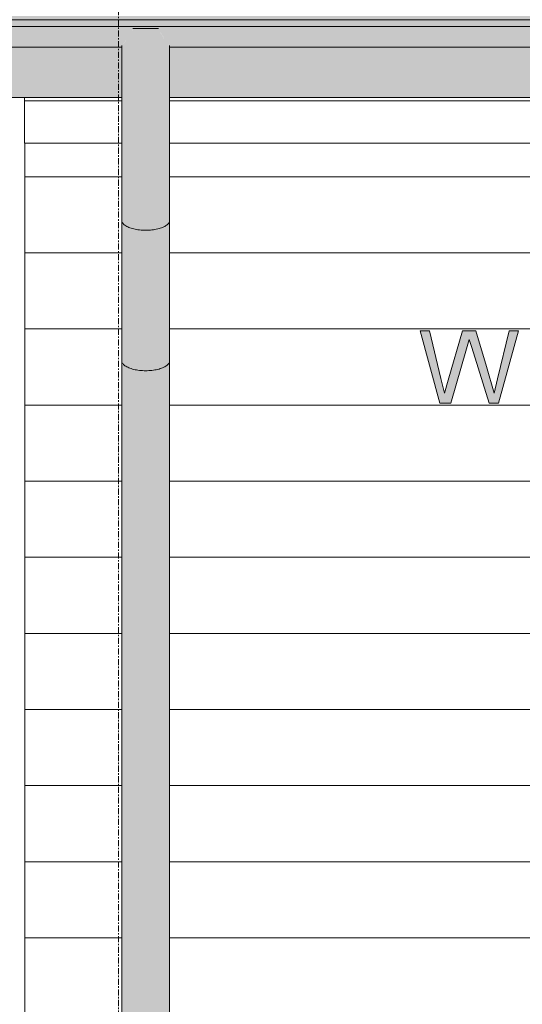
# Model space of a CAD drawing. Header units: centimetres. Extents: x 63272 to 70946, y -123 to 53714.
# Tile 2 of 50: x 63380 to 63485, y 113 to 319. Entities that reach past the tile are written whole.
import ezdxf

# ---------------------------------------------------------------- set-up
doc = ezdxf.new("R2010")
doc.units = ezdxf.units.CM
doc.linetypes.add('Kreska', pattern=[0.6350000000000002, 0.3175000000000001, -0.3175000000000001])
doc.linetypes.add('Linia siatki', pattern=[2.2224999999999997, 1.27, -0.3174999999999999, 0.3174999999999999, -0.3174999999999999])
for name, color, linetype, lineweight in [('A-GENM', 7, 'Continuous', 5), ('A-ROOF', 7, 'Continuous', 5), ('A-ROOF-OTLN', 7, 'Continuous', 5), ('A-ROOF-PATT', 7, 'Continuous', 5), ('A-WALL', 7, 'Continuous', 5), ('A-WALL-PATT', 7, 'Continuous', 5), ('G-ANNO-REFR', 7, 'Kreska', 5), ('P-PIPE', 7, 'Continuous', 5), ('S-GRID', 7, 'Continuous', 5)]:
    doc.layers.add(name, color=color, linetype=linetype, lineweight=lineweight)
picture_1 = doc.add_image_def('image1.png', size_in_pixel=(800, 956))
pattern_1 = [(0, (63858.36599999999, 0), (0, 15.875), [])]

# ---------------------------------------------------------------- blocks, each defined once
blk = doc.blocks.new('ARu Rura spustowa okrągła ___FK_04_0 - Na ziemię _φ10_-9230879-Elewacja w osi 1 - Południowa')
at = {"layer": 'P-PIPE', "true_color": 0x383e42}
for points in [[(63406.1103044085, 274.6044686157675), (63406.1103044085, 316.6919728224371), (63403.44833141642, 316.6919728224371), (63403.42120951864, 316.5830519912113), (63402.71500688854, 315.3109654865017), (63402.54399602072, 315.1020356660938), (63402.18096361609, 314.4448977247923), (63401.74610860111, 313.9260716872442), (63401.60924110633, 313.6514703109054), (63401.26580404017, 313.199040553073), (63401.22540123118, 313.0847651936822), (63401.1103044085, 312.8513304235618), (63401.1103044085, 276.6755364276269), (63401.29951018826, 276.1206697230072), (63401.78017738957, 275.6400025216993), (63402.57477050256, 275.2110703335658), (63403.6103044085, 274.8819390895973), (63404.81620918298, 274.675038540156)], [(63406.1103044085, 274.6044686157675), (63407.40439963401, 274.6750385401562), (63408.6103044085, 274.8819390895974), (63409.76485409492, 275.2753166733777), (63410.44043142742, 275.6400025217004), (63410.93993353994, 276.1395046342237), (63411.1103044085, 276.6755364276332), (63411.1103044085, 312.8921116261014), (63410.42617509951, 314.0126009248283), (63410.02302724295, 314.4634833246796), (63409.50560192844, 315.3109654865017), (63409.36279698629, 315.4659558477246), (63408.77227740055, 316.6919728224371), (63406.1103044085, 316.6919728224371), (63406.1103044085, 275.2753166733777)], [(63406.1103044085, 245.3056773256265), (63406.1103044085, 274.6044686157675), (63404.81620918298, 274.675038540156), (63403.6103044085, 274.8819390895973), (63402.45575472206, 275.2753166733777), (63401.78017738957, 275.6400025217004), (63401.28067527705, 276.1395046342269), (63401.1103044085, 276.6755364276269), (63401.1103044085, 247.376745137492), (63401.31030440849, 246.811084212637), (63401.95338247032, 246.2477127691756), (63402.7161918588, 245.8673300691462), (63403.71030440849, 245.5659905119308), (63404.867972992, 245.3734244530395), (63406.08896971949, 245.3068407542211)], [(63406.1103044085, 245.3056773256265), (63407.40439963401, 245.376247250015), (63408.6103044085, 245.5831477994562), (63409.64583831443, 245.9122790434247), (63410.44043142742, 246.3412112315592), (63410.93993353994, 246.8407133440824), (63411.1103044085, 247.5583290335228), (63411.1103044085, 276.6755364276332), (63410.93993353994, 276.1395046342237), (63410.44043142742, 275.6400025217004), (63409.64583831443, 275.2110703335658), (63408.6103044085, 274.8819390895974), (63407.40439963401, 274.6750385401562), (63406.1103044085, 274.6044686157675), (63406.1103044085, 245.376247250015)], [(63401.1103044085, 16.46638880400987), (63401.29951018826, 17.45122608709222), (63401.78017738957, 18.30436608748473), (63402.57477050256, 19.06568120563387), (63403.653776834, 19.66309732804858), (63404.81620918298, 20.01708825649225), (63406.1103044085, 20.14234337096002), (63406.1103044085, 245.3056773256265), (63404.81620918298, 245.376247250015), (63403.6103044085, 245.5831477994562), (63402.57477050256, 245.9122790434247), (63401.78017738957, 246.3412112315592), (63401.28067527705, 246.8407133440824), (63401.1103044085, 247.376745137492), (63401.1103044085, 17.11540325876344)], [(63411.1103044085, 16.46638880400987), (63411.1103044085, 247.376745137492), (63410.93993353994, 246.8407133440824), (63410.44043142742, 246.3412112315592), (63409.64583831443, 245.9122790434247), (63408.6103044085, 245.5831477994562), (63407.40439963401, 245.376247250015), (63406.1103044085, 245.3056773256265), (63406.1103044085, 20.1423433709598), (63407.40439963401, 20.01708825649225), (63408.6103044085, 19.64985884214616), (63409.64583831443, 19.06568120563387), (63410.44043142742, 18.30436608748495), (63410.93993353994, 17.41779585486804), (63411.08934518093, 16.58343203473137)]]:
    blk.add_hatch(color=250, dxfattribs=at).paths.add_polyline_path(points)
at = {"layer": 'P-PIPE'}
for p, q in [((63406.11030440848, 316.6919728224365), (63403.43513388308, 316.6919728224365)), ((63408.78547493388, 316.6919728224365), (63406.11030440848, 316.6919728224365)), ((63401.1103044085, 313.1168514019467), (63401.1103044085, 276.6755364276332)), ((63411.1103044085, 276.6755364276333), (63411.1103044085, 313.1168514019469)), ((63401.1103044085, 276.6755364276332), (63401.1103044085, 247.376745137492)), ((63411.1103044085, 247.3767451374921), (63411.1103044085, 276.6755364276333)), ((63401.1103044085, 247.376745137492), (63401.1103044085, 16.46638880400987)), ((63411.1103044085, 16.46638880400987), (63411.1103044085, 247.3767451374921))]:
    blk.add_line(p, q, dxfattribs=at)
for points, knots in [([(63401.1103044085, 276.6755364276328), (63401.1103044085, 276.5851883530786), (63401.13890379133, 276.4044922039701), (63401.26686072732, 276.137919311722), (63401.47770496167, 275.8808583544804), (63401.86444488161, 275.5557223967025), (63402.53413210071, 275.1942444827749), (63403.5815871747, 274.8614260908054), (63404.8013456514, 274.6516856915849), (63405.67397209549, 274.6052701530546), (63406.11030440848, 274.6044686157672)], [0.5, 0.5, 0.5, 0.5, 0.5416666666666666, 0.5833333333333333, 0.625, 0.6666666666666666, 0.75, 0.8333333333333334, 0.9166666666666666, 1, 1, 1, 1]), ([(63406.11030440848, 274.6044686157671), (63406.54663672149, 274.6052701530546), (63407.41926316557, 274.6516856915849), (63408.63902164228, 274.8614260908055), (63409.68647671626, 275.1942444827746), (63410.35616393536, 275.5557223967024), (63410.74290385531, 275.8808583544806), (63410.95374808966, 276.137919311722), (63411.08170502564, 276.40449220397), (63411.11030440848, 276.5851883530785), (63411.11030440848, 276.6755364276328)], [0, 0, 0, 0, 0.08333333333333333, 0.1666666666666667, 0.25, 0.3333333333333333, 0.375, 0.4166666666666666, 0.4583333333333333, 0.5, 0.5, 0.5, 0.5]), ([(63401.1103044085, 247.3767451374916), (63401.1103044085, 247.2863644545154), (63401.13890379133, 247.1056030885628), (63401.26686072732, 246.8392162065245), (63401.47770496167, 246.5818121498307), (63401.86444488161, 246.2570731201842), (63402.53413210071, 245.8954496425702), (63403.5815871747, 245.5624778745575), (63404.8013456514, 245.3535256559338), (63405.67397209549, 245.3051105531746), (63406.11030440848, 245.305677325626)], [0.5, 0.5, 0.5, 0.5, 0.5416666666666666, 0.5833333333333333, 0.625, 0.6666666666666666, 0.75, 0.8333333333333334, 0.9166666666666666, 1, 1, 1, 1]), ([(63406.11030440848, 245.305677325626), (63406.54663672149, 245.3051105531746), (63407.41926316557, 245.3535256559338), (63408.63902164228, 245.5624778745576), (63409.68647671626, 245.8954496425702), (63410.35616393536, 246.2570731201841), (63410.74290385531, 246.581812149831), (63410.95374808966, 246.8392162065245), (63411.08170502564, 247.1056030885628), (63411.11030440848, 247.2863644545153), (63411.11030440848, 247.3767451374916)], [0, 0, 0, 0, 0.08333333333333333, 0.1666666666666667, 0.25, 0.3333333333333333, 0.375, 0.4166666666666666, 0.4583333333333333, 0.5, 0.5, 0.5, 0.5])]:
    blk.add_open_spline(points, degree=3, knots=knots, dxfattribs=at)

msp = doc.modelspace()

# ---------------------------------------------------------------- hatches: boundary and pattern name
at = {"layer": 'A-GENM', "true_color": 0x383e42}
msp.add_hatch(color=250, dxfattribs=at).paths.add_polyline_path([(63468.46255815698, 238.5473916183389), (63469.78325451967, 238.5473916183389), (63473.64233664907, 251.7948222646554), (63477.7589361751, 238.5473916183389), (63479.77125068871, 238.5473916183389), (63483.88417139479, 253.6158381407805), (63481.94175446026, 253.6158381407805), (63478.82211514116, 240.6553554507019), (63475.03660941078, 253.6158381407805), (63472.2370274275, 253.6158381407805), (63468.46255815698, 240.6553554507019), (63465.34291883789, 253.6158381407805), (63463.40050190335, 253.6158381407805), (63467.50974378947, 238.5473916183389), (63467.72679416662, 238.5473916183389)])
at = {"layer": 'A-ROOF-OTLN', "true_color": 0x383e42}
h = msp.add_hatch(color=250, dxfattribs=at)
h.paths.add_polyline_path([(64484.57284063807, 318.5243524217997), (64509.85264539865, 318.5243524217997), (64509.85264539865, 319.3293425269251), (64484.57284063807, 319.3293425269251)])
h.paths.add_polyline_path([(63380.82001382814, 318.5243524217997), (64474.57284063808, 318.5243524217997), (64474.57284063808, 319.3293425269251), (63375.82001382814, 319.3293425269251), (63375.82001382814, 318.5243524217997)])
for points in [[(63963.45393640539, 317.1343326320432), (64509.85264539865, 317.1580145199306), (64509.85264539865, 318.5243524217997), (63375.82001382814, 318.5006705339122), (63375.82001382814, 317.1343326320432), (63958.04860538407, 317.1343326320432)], [(63375.82001382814, 312.8513304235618), (63401.1103044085, 312.8921116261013), (63401.79443371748, 314.0126009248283), (63402.19758157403, 314.4634833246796), (63402.71500688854, 315.3109654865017), (63402.85781183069, 315.4659558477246), (63403.44833141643, 316.6919728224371), (63408.77227740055, 316.6919728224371), (63408.8021392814, 316.5776191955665), (63409.50560192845, 315.3109654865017), (63409.64583831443, 315.158762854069), (63410.04460244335, 314.4393535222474), (63410.44043142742, 313.9966565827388), (63410.61498086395, 313.6471152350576), (63410.93993353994, 313.2554369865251), (63410.99520758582, 313.0847651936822), (63411.13466828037, 312.8513304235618), (64475.34670535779, 312.8593695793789), (64477.31729939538, 313.4317705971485), (64478.27874541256, 313.630601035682), (64479.57284063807, 313.752842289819), (64480.86693586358, 313.630601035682), (64482.36571445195, 313.269015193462), (64482.94831392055, 313.0847651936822), (64483.10837454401, 313.0577002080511), (64483.82696883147, 312.8513304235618), (64509.85264539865, 312.8513304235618), (64509.85264539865, 317.1343326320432), (63375.82001382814, 317.1343326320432), (63375.82001382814, 313.0847651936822)]]:
    msp.add_hatch(color=250, dxfattribs=at).paths.add_polyline_path(points)
at = {"layer": 'A-ROOF-PATT', "true_color": 0xc7ae96}
h = msp.add_hatch(color=253, dxfattribs=at)
h.paths.add_polyline_path([(63375.82001382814, 302.3293425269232), (63401.1103044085, 302.3293425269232), (63401.1103044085, 312.8513304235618), (63375.82001382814, 312.8513304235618), (63375.82001382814, 306.07196960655)])
h.paths.add_polyline_path([(64266.15247359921, 302.3293425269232), (64474.57284063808, 302.3293425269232), (64474.57284063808, 312.8513304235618), (63411.1103044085, 312.8513304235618), (63411.1103044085, 302.3293425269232), (64244.53114951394, 302.3293425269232)])
h.paths.add_polyline_path([(64504.85264539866, 302.3293425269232), (64509.85264539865, 302.3293425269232), (64509.85264539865, 312.8513304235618), (64484.57284063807, 312.8513304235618), (64484.57284063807, 302.3293425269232), (64503.98703853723, 302.3293425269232)])
at = {"layer": 'A-ROOF-PATT'}
h = msp.add_hatch(dxfattribs=at)
h.set_pattern_fill('FP_1', color=256, style=0, pattern_type=2)
h.set_pattern_definition(pattern_1)
h.paths.add_polyline_path([(63401.1103044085, 292.7712301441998), (63401.1103044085, 302.3293425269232), (63380.82001382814, 302.3293425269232), (63380.85264539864, 292.7712301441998)])
h.paths.add_polyline_path([(63411.1103044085, 292.7712301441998), (64474.57284063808, 292.7712301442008), (64474.57284063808, 302.3293425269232), (63411.1103044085, 302.3293425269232), (63411.1103044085, 293.7272189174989)])
h.paths.add_polyline_path([(64504.85264539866, 292.7712301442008), (64504.85264539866, 302.3293425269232), (64484.57284063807, 302.3293425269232), (64484.57284063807, 292.7712301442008), (64503.98703853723, 292.7712301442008)])
at = {"layer": 'A-WALL-PATT'}
h = msp.add_hatch(dxfattribs=at)
h.set_pattern_fill('FP_1', color=256, style=0, pattern_type=2)
h.set_pattern_definition(pattern_1)
h.paths.add_polyline_path([(63380.85264539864, 25.00000000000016), (63401.1103044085, 25.00000000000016), (63401.1103044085, 292.7712301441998), (63380.85264539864, 292.7712301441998), (63380.85264539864, 47.38008496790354)])
h.paths.add_polyline_path([(63622.91808206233, 25.00000000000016), (63726.70264539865, 25.00000000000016), (63726.70264539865, 292.7712301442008), (63411.1103044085, 292.7712301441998), (63411.1103044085, 25.00000000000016), (63617.51275104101, 25.00000000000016)])
h.paths.add_polyline_path([(63611.70477061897, 215.7777238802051), (63610.55329997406, 216.0131683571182), (63610.31785549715, 217.8268265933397), (63611.27434868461, 217.6612796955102), (63612.16830193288, 217.8691330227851), (63612.7164461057, 218.4485471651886), (63613.37863369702, 220.2916359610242), (63609.37607758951, 231.3170593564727), (63611.36264036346, 231.3170593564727), (63613.57166160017, 224.8864820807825), (63614.22476228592, 222.7159783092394), (63617.14574532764, 231.3170593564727), (63619.11759282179, 231.3170593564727), (63615.20445186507, 219.8354622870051), (63614.26522930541, 217.5288421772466), (63613.17261977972, 216.2007881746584), (63612.10742001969, 215.8937757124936)])
h.paths.add_polyline_path([(63574.05940605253, 216.0131683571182), (63572.17585023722, 216.0131683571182), (63572.17585023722, 231.3170593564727), (63574.05940605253, 231.3170593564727), (63574.05940605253, 229.4702917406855), (63575.36170831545, 231.0319508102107), (63577.1201842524, 231.5525038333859), (63578.5027269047, 231.3170593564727), (63579.50773840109, 230.824097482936), (63580.4145675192, 229.9466989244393), (63581.07822617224, 228.7124548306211), (63581.59057640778, 225.8356176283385), (63581.39119294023, 224.0835796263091), (63580.99949989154, 222.817145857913), (63580.27109354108, 221.6196899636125), (63579.27413333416, 220.7386125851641), (63577.94469977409, 220.1715334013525), (63576.85163039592, 220.0276692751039), (63575.25318312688, 220.4994892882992), (63574.05940605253, 221.722696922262), (63574.05940605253, 219.8413413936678)])
h.paths.add_polyline_path([(63604.40599183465, 220.0157244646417), (63602.40241451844, 220.3859057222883), (63600.83569707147, 221.4964494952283), (63599.82448143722, 223.2986114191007), (63599.50948055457, 226.0006719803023), (63599.66619916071, 227.5370718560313), (63600.06314488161, 228.872483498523), (63600.78971182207, 230.0455672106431), (63601.81794199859, 230.8829586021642), (63603.17772582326, 231.4014112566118), (63604.39495537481, 231.5503779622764), (63605.98196887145, 231.3170593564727), (63607.24420142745, 230.632798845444), (63608.15700862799, 229.5199558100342), (63608.66974415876, 228.0208366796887), (63606.78618834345, 227.7853922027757), (63605.91246860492, 229.1962196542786), (63604.380240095, 229.6661350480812), (63603.17772582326, 229.4362626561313), (63602.21157573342, 228.7382065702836), (63601.56697094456, 227.4198094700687), (63601.37696226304, 225.7436471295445), (63601.57651943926, 224.0297768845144), (63602.19318163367, 222.8245034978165), (63603.14185732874, 222.1305860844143), (63604.40599183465, 221.9085389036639), (63605.31879903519, 222.0436739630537), (63606.1184825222, 222.4768550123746), (63606.70208899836, 223.216007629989), (63607.02163282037, 224.2537250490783), (63608.90518863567, 224.0182805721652), (63608.38003708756, 222.3430379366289), (63607.39319363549, 221.0770640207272), (63606.03754848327, 220.281059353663), (63605.31879903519, 220.1641714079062)])
h.paths.add_polyline_path([(63539.3497398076, 220.2511689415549), (63537.04679851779, 220.2511689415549), (63533.68067826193, 231.3170593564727), (63535.63781047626, 231.3170593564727), (63537.56803508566, 224.7761174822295), (63538.11733512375, 222.5541102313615), (63538.61445377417, 224.9048761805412), (63540.10389789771, 231.3170593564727), (63542.3479780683, 231.3170593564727), (63544.27567972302, 222.7821970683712), (63545.35725278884, 226.5325842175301), (63546.78463493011, 231.3170593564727), (63548.74912478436, 231.3170593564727), (63545.35725278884, 220.2511689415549), (63543.08006323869, 220.2511689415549), (63541.21490152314, 228.7639583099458), (63539.85431683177, 222.5541102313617)])
h.paths.add_polyline_path([(63590.77596391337, 220.2511689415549), (63590.7429032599, 227.0459493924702), (63590.55891353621, 228.4586162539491), (63589.79187957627, 229.3396936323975), (63588.49877436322, 229.6689480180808), (63587.39558823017, 229.4840873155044), (63586.45518988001, 228.9295052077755), (63585.81093653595, 227.8580488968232), (63585.59618542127, 226.0006719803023), (63585.59618542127, 220.2511689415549), (63583.71262960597, 220.2511689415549), (63583.71262960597, 231.3170593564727), (63585.59618542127, 231.3170593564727), (63585.59618542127, 229.7719549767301), (63587.03644343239, 231.1073666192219), (63589.00277269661, 231.5525038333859), (63590.78148214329, 231.1938188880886), (63591.99549272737, 230.252040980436), (63592.56019158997, 228.8669652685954), (63592.65951972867, 226.0006719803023), (63592.65951972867, 220.2511689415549)])
h.paths.add_polyline_path([(63595.24940897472, 220.2511689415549), (63595.24940897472, 231.3170593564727), (63597.13296479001, 231.3170593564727), (63597.13296479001, 220.2511689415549), (63595.89142695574, 220.2511689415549)])
h.paths.add_polyline_path([(63556.16562580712, 220.2511689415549), (63556.16562580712, 235.3196154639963), (63558.04918162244, 235.3196154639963), (63558.0541098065, 222.1347247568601), (63565.58340488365, 222.1347247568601), (63565.58340488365, 220.2511689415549), (63558.04918162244, 220.2511689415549)])
h.paths.add_polyline_path([(63569.35051651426, 220.2511689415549), (63567.46696069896, 220.2511689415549), (63567.46696069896, 231.3170593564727), (63569.35051651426, 231.3170593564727), (63569.35051651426, 221.722696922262)])
h.paths.add_polyline_path([(63576.85163039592, 221.8992802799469), (63577.94469977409, 222.1393232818), (63578.86946313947, 222.8594522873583), (63579.4999209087, 224.0835796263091), (63579.68991625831, 226.0006719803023), (63579.50497928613, 227.5149989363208), (63578.81581839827, 228.7713159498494), (63577.98930546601, 229.4298247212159), (63576.92888561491, 229.6689480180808), (63575.86432709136, 229.4146495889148), (63574.92944697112, 228.651754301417), (63574.27010287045, 227.3506611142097), (63574.05940605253, 225.6958224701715), (63574.27010287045, 223.9937526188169), (63574.87426467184, 222.8263429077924), (63575.77603541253, 222.1310459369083)])
h.paths.add_polyline_path([(63569.35051651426, 233.4360596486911), (63567.46696069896, 233.4360596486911), (63567.46696069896, 235.3196154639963), (63569.35051651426, 235.3196154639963)])
h.paths.add_polyline_path([(63597.13296479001, 233.4360596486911), (63595.24940897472, 233.4360596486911), (63595.24940897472, 235.3196154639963), (63597.13296479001, 235.3196154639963)])
h.paths.add_polyline_path([(63691.52044829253, 234.0739465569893), (63690.36897764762, 234.3093910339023), (63690.1335331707, 236.1230492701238), (63691.09002635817, 235.9575023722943), (63691.98397960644, 236.1653556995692), (63692.53212377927, 236.744769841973), (63693.19431137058, 238.5878586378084), (63689.19175526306, 249.6132820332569), (63691.178318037, 249.6132820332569), (63693.38733927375, 243.1827047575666), (63694.04043995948, 241.0122009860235), (63696.96142300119, 249.6132820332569), (63698.93327049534, 249.6132820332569), (63694.7798827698, 237.541667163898), (63694.04043995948, 235.7758776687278), (63692.98829745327, 234.4970108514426), (63691.98397960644, 234.2075458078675)])
h.paths.add_polyline_path([(63500.876640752, 234.0739465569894), (63499.41225134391, 234.3342230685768), (63499.80242532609, 236.0936187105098), (63500.66694801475, 235.9575023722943), (63501.50387955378, 236.3309025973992), (63501.77795164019, 238.197903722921), (63501.77795164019, 249.6132820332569), (63503.66150745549, 249.6132820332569), (63503.66150745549, 237.9551016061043), (63503.52815023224, 236.2260562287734), (63503.12807856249, 235.1150526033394), (63502.22676767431, 234.3342230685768), (63501.50387955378, 234.1948652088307)])
h.paths.add_polyline_path([(63604.56418109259, 238.3119471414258), (63602.78363223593, 238.6942784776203), (63601.57146106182, 239.6289646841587), (63601.01044101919, 241.0158798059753), (63600.90007642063, 243.6535937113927), (63600.90007642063, 249.6132820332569), (63602.78363223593, 249.6132820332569), (63602.83628446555, 242.7669981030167), (63602.89767565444, 241.7332496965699), (63603.64263669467, 240.6056913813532), (63605.04610650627, 240.195502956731), (63606.61880203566, 240.6148884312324), (63607.65806867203, 241.7571620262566), (63607.96341072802, 243.8559288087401), (63607.96341072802, 249.6132820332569), (63609.84696654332, 249.6132820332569), (63609.84696654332, 238.5473916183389), (63607.96341072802, 238.5473916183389), (63607.96341072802, 240.4493415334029), (63606.48820392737, 238.8462957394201), (63605.04610650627, 238.445789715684)])
h.paths.add_polyline_path([(63556.34588798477, 238.3119471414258), (63554.16112878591, 238.5593477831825), (63552.42610532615, 239.3015497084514), (63551.09621191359, 240.5128011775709), (63550.12684285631, 242.1673504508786), (63549.53501269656, 244.112526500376), (63549.33810940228, 246.1993371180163), (63549.56076443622, 248.3928335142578), (63550.22984981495, 250.2901849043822), (63551.31004332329, 251.8274717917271), (63552.7663961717, 252.9444534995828), (63554.69501753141, 253.6487001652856), (63556.38635500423, 253.8512826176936), (63558.45155255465, 253.55789672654), (63560.15898486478, 252.6777390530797), (63561.45530904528, 251.2650721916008), (63562.28718220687, 249.3741587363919), (63560.40362639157, 248.9253427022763), (63559.75063585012, 250.2989221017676), (63558.80839692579, 251.2650721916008), (63557.71624841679, 251.7860850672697), (63556.31277860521, 251.9677268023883), (63554.69501753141, 251.7663114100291), (63553.36604382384, 251.1620652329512), (63552.35758730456, 250.2184479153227), (63551.70137779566, 248.9989191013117), (63551.22159220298, 246.1956582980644), (63551.36338621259, 244.45925528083), (63551.78966947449, 242.954617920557), (63552.64877878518, 241.6334481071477), (63553.5591818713, 240.8816028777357), (63554.80952080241, 240.3670279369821), (63556.34588798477, 240.2233797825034), (63557.73050384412, 240.4291080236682), (63559.12017826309, 241.2232732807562), (63560.02976631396, 242.2905909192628), (63560.63907086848, 243.9037534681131), (63562.52262668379, 243.4181492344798), (63561.57410304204, 241.12992322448), (63560.28958297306, 239.6197676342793), (63558.49799765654, 238.6389022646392), (63557.73050384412, 238.5223022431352)])
h.paths.add_polyline_path([(63668.71176459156, 238.3119471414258), (63667.13355083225, 238.6246468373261), (63666.34628336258, 239.4450236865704), (63666.11819652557, 241.6376003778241), (63666.11819652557, 247.7297262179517), (63664.70552966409, 247.7297262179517), (63664.70552966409, 249.6132820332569), (63666.11819652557, 249.6132820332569), (63666.11819652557, 252.3024994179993), (63668.00175234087, 253.4098242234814), (63668.00175234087, 249.6132820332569), (63669.88530815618, 249.6132820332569), (63669.88530815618, 247.7297262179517), (63668.00175234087, 247.7297262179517), (63668.00739598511, 241.5824180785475), (63668.10108047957, 240.6663919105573), (63668.42297722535, 240.3224222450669), (63669.06493130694, 240.195502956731), (63669.88530815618, 240.118247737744), (63670.12075263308, 238.4922093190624), (63669.06493130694, 238.357130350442)])
h.paths.add_polyline_path([(63510.50779138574, 238.3119471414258), (63508.53594389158, 238.5695182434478), (63507.2226051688, 239.2022215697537), (63506.29738195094, 240.3077069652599), (63505.78050774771, 241.8436142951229), (63507.67510002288, 242.049127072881), (63507.96112827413, 241.273397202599), (63508.60860058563, 240.6634447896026), (63510.53354312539, 240.195502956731), (63512.47811035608, 240.6811071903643), (63513.07928653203, 241.685425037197), (63512.84016323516, 242.2290155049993), (63512.45020832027, 242.5315536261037), (63509.40613061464, 243.4277891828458), (63507.67510002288, 243.9902057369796), (63506.43717710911, 245.0662605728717), (63506.01595222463, 246.5856132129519), (63506.43717710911, 248.085212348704), (63507.27778746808, 249.0614590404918), (63508.47524336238, 249.6188002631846), (63510.24291634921, 249.824988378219), (63512.38766838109, 249.4790051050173), (63513.84448108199, 248.4783660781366), (63514.4919533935, 246.7879483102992), (63512.6083975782, 246.5525038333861), (63511.90022473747, 247.5917704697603), (63510.24291634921, 247.9651706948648), (63508.44029457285, 247.6083251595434), (63507.89950803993, 246.7769118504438), (63508.12391605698, 246.2287676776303), (63508.82657066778, 245.8130610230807), (63510.51147020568, 245.3920135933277), (63513.27340519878, 244.4786637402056), (63514.49747162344, 243.5211561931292), (63514.96284234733, 241.8840813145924), (63514.41653758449, 240.0814595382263), (63512.84016323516, 238.7736390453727), (63510.53354312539, 238.317044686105)])
h.paths.add_polyline_path([(63675.43296864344, 238.3119471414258), (63673.6524197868, 238.6942784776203), (63672.44024861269, 239.6289646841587), (63671.87922857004, 241.0158798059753), (63671.76886397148, 243.6535937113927), (63671.76886397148, 249.6132820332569), (63673.6524197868, 249.6132820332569), (63673.7050720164, 242.7669981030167), (63673.76646320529, 241.7332496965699), (63674.51142424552, 240.6056913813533), (63675.91489405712, 240.195502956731), (63677.4875895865, 240.6148884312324), (63678.52685622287, 241.7571620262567), (63678.83219827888, 243.8559288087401), (63678.83219827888, 249.6132820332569), (63680.71575409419, 249.6132820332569), (63680.71575409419, 238.5473916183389), (63678.83219827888, 238.5473916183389), (63678.83219827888, 240.4493415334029), (63677.35699147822, 238.8462957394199), (63675.91489405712, 238.4457897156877)])
h.paths.add_polyline_path([(63569.52709987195, 238.3119471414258), (63567.31704878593, 238.6848875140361), (63565.61651426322, 239.8037086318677), (63564.53218208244, 241.5957538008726), (63564.17073802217, 243.9883663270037), (63564.53586090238, 246.4614530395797), (63565.63122954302, 248.3109797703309), (63567.30877144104, 249.4642898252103), (63569.42041409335, 249.84872651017), (63571.46629783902, 249.4652095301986), (63573.10107345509, 248.3146585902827), (63574.1872286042, 246.3704022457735), (63574.53029500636, 243.999402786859), (63574.47143388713, 243.491725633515), (63566.05429383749, 243.491725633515), (63566.38032925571, 242.081817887), (63567.13770631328, 241.0453103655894), (63568.23077569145, 240.4079548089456), (63569.56388807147, 240.195502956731), (63571.41065568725, 240.5891366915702), (63572.64673919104, 241.8408002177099), (63574.47143388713, 241.6081698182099), (63573.80602732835, 240.2166561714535), (63572.64673919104, 239.1323982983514), (63571.30994799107, 238.5280778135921), (63569.56388807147, 238.3164068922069)])
h.paths.add_polyline_path([(63653.30118781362, 238.3119471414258), (63651.52063895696, 238.6942784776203), (63650.30846778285, 239.6289646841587), (63649.74744774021, 241.0158798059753), (63649.63708314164, 243.6535937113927), (63649.63708314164, 249.6132820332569), (63651.52063895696, 249.6132820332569), (63651.57329118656, 242.7669981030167), (63651.63468237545, 241.7332496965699), (63652.37964341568, 240.6056913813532), (63653.78311322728, 240.195502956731), (63655.35580875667, 240.6148884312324), (63656.39507539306, 241.7571620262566), (63656.70041744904, 243.8559288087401), (63656.70041744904, 249.6132820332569), (63658.58397326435, 249.6132820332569), (63658.58397326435, 238.5473916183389), (63656.70041744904, 238.5473916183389), (63656.70041744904, 240.4493415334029), (63655.22521064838, 238.8462957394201), (63653.78311322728, 238.445789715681)])
h.paths.add_polyline_path([(63494.89120069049, 238.3119471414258), (63492.68114960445, 238.6848875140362), (63490.98061508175, 239.8037086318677), (63489.89628290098, 241.5957538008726), (63489.53483884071, 243.9883663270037), (63489.89996172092, 246.4614530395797), (63490.99533036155, 248.310979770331), (63492.67287225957, 249.4642898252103), (63494.78451491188, 249.84872651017), (63496.83039865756, 249.4652095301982), (63498.46517427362, 248.314658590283), (63499.55132942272, 246.3704022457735), (63499.89439582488, 243.999402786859), (63499.83553470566, 243.491725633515), (63491.41839465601, 243.491725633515), (63491.74443007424, 242.081817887), (63492.5018071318, 241.0453103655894), (63493.59487650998, 240.4079548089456), (63494.92798889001, 240.195502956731), (63496.77475650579, 240.5891366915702), (63498.01084000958, 241.8408002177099), (63499.83553470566, 241.6081698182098), (63499.17012814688, 240.2166561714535), (63498.01084000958, 239.1323982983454), (63496.67404880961, 238.5280778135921), (63494.92798889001, 238.3164068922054)])
h.paths.add_polyline_path([(63590.77964273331, 238.3119471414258), (63589.20142897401, 238.6246468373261), (63588.41416150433, 239.4450236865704), (63588.18607466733, 241.6376003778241), (63588.18607466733, 247.7297262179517), (63586.77340780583, 247.7297262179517), (63586.77340780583, 249.6132820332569), (63588.18607466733, 249.6132820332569), (63588.18607466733, 252.3024994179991), (63590.06963048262, 253.4098242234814), (63590.06963048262, 249.6132820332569), (63591.95318629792, 249.6132820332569), (63591.95318629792, 247.7297262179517), (63590.06963048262, 247.7297262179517), (63590.07527412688, 241.5824180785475), (63590.16895862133, 240.6663919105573), (63590.4908553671, 240.3224222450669), (63591.13280944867, 240.195502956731), (63591.95318629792, 240.1182477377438), (63592.18863077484, 238.4922093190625), (63591.13280944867, 238.3571303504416)])
h.paths.add_polyline_path([(63537.03576205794, 238.3119471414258), (63534.82571097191, 238.6848875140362), (63533.1251764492, 239.8037086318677), (63532.04084426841, 241.5957538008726), (63531.67940020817, 243.9883663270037), (63532.04452308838, 246.4614530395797), (63533.13989172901, 248.310979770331), (63534.81743362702, 249.4642898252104), (63536.92907627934, 249.84872651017), (63538.97496002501, 249.4652095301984), (63540.60973564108, 248.3146585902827), (63541.69589079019, 246.3704022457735), (63542.03895719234, 243.999402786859), (63541.98009607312, 243.491725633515), (63533.56295602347, 243.491725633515), (63533.88899144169, 242.081817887), (63534.64636849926, 241.0453103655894), (63535.73943787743, 240.4079548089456), (63537.07255025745, 240.195502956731), (63538.91931787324, 240.5891366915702), (63540.15540137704, 241.8408002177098), (63541.98009607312, 241.6081698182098), (63541.31468951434, 240.2166561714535), (63540.15540137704, 239.1323982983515), (63538.81861017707, 238.5280778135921), (63537.07255025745, 238.3164068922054)])
h.paths.add_polyline_path([(63663.05741832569, 238.5473916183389), (63661.17386251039, 238.5473916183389), (63661.17386251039, 253.6158381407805), (63663.05741832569, 253.6158381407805), (63663.05741832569, 239.4450236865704)])
h.paths.add_polyline_path([(63683.30564334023, 238.5473916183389), (63683.30564334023, 249.6132820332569), (63684.95375467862, 249.6132820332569), (63684.95375467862, 247.9762071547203), (63686.17328349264, 249.4998881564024), (63687.30084180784, 249.84872651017), (63689.19175526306, 249.2674729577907), (63688.5626770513, 247.5788945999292), (63687.23830186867, 247.9651706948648), (63686.16358717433, 247.5788945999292), (63685.49454121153, 246.5635402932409), (63685.18919915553, 244.363605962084), (63685.18919915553, 238.5473916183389)])
h.paths.add_polyline_path([(63479.77125068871, 238.5473916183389), (63477.7589361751, 238.5473916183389), (63473.64233664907, 251.7948222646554), (63469.78325451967, 238.5473916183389), (63467.50974378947, 238.5473916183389), (63463.40050190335, 253.6158381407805), (63465.34291883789, 253.6158381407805), (63468.46255815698, 240.6553554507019), (63472.2370274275, 253.6158381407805), (63475.03660941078, 253.6158381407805), (63478.82211514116, 240.6553554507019), (63481.94175446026, 253.6158381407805), (63483.88417139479, 253.6158381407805), (63480.34661776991, 240.655355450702)])
h.paths.add_polyline_path([(63614.32041160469, 238.5473916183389), (63612.43685578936, 238.5473916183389), (63612.43685578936, 249.6132820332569), (63614.32041160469, 249.6132820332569), (63614.32041160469, 247.7922661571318), (63615.61535622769, 249.2840276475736), (63617.51275104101, 249.8412647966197), (63618.50598900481, 249.7047926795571), (63619.34567965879, 249.2729911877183), (63620.38310688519, 247.6598286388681), (63621.85279545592, 249.3015020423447), (63623.70876012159, 249.84872651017), (63625.12464595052, 249.6210995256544), (63626.1717300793, 248.9382185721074), (63626.81874253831, 247.7816895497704), (63627.03441335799, 246.1331183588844), (63627.03441335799, 238.5473916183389), (63625.15085754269, 238.5473916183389), (63625.15085754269, 245.3237779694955), (63624.97611359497, 246.8964734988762), (63624.34335656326, 247.6708650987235), (63623.26730172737, 247.9651706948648), (63622.24688904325, 247.7766311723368), (63621.41501588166, 247.2110126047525), (63620.86181333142, 246.2296873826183), (63620.67741248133, 244.4786637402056), (63620.67741248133, 238.5473916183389), (63618.79385666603, 238.5473916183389), (63618.79385666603, 245.5334707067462), (63618.35791650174, 247.3581654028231), (63617.78264103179, 247.8134193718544), (63616.92869495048, 247.9651706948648), (63615.53442218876, 247.5605005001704), (63614.60735956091, 246.3759204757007), (63614.32041160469, 244.1281614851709)])
h.paths.add_polyline_path([(63485.53228273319, 238.5473916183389), (63485.53228273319, 249.6132820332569), (63487.41583854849, 249.6132820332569), (63487.41583854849, 238.5473916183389)])
h.paths.add_polyline_path([(63593.83674211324, 238.5473916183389), (63593.83674211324, 249.6132820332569), (63595.48485345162, 249.6132820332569), (63595.48485345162, 247.9762071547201), (63596.70438226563, 249.4998881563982), (63597.83194058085, 249.84872651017), (63599.72285403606, 249.2674729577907), (63599.09377582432, 247.5788945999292), (63597.76940064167, 247.9651706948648), (63596.69468594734, 247.5788945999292), (63596.02563998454, 246.5635402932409), (63595.72029792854, 244.363605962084), (63595.72029792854, 238.5473916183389), (63595.24940897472, 238.5473916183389)])
h.paths.add_polyline_path([(63576.41385082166, 238.5473916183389), (63576.41385082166, 249.6132820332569), (63578.29740663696, 249.6132820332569), (63578.29740663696, 248.0681776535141), (63579.73766464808, 249.4035892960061), (63581.7039939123, 249.84872651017), (63583.48270335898, 249.4900415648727), (63584.69671394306, 248.54826365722), (63585.26141280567, 247.1631879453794), (63585.36074094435, 244.4786637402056), (63585.36074094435, 238.5473916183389), (63583.47718512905, 238.5473916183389), (63583.44412447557, 245.3421720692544), (63583.2601347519, 246.7548389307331), (63582.49310079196, 247.6359163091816), (63581.1999955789, 247.9651706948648), (63580.09680944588, 247.7803099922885), (63579.1564110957, 247.2257278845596), (63578.51215775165, 246.1542715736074), (63578.29740663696, 244.4187882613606), (63578.29740663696, 238.5473916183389)])
h.paths.add_polyline_path([(63637.86485929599, 238.5473916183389), (63635.98130348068, 238.5473916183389), (63635.98130348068, 253.6158381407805), (63637.86485929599, 253.6158381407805), (63637.86485929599, 246.2398041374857), (63645.5903811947, 253.6158381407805), (63648.22441628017, 253.6158381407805), (63641.73865670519, 247.4207053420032), (63648.45986075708, 238.5473916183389), (63646.15691946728, 238.5473916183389), (63640.40324506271, 246.1478336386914), (63637.86485929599, 243.7271701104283)])
h.paths.add_polyline_path([(63518.96539845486, 238.5473916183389), (63517.08184263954, 238.5473916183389), (63517.08184263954, 253.6158381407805), (63518.96539845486, 253.6158381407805), (63518.96539845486, 245.5187554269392), (63523.18868375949, 249.6132820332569), (63525.79328828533, 249.6132820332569), (63521.51849950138, 245.4672519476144), (63526.02873276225, 238.5473916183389), (63523.82879843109, 238.5473916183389), (63520.16837257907, 244.1575920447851), (63518.96539845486, 242.9914061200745)])
h.paths.add_polyline_path([(63527.67684410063, 238.5473916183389), (63527.67684410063, 249.6132820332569), (63529.56039991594, 249.6132820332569), (63529.56039991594, 238.5473916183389)])
h.paths.add_polyline_path([(63533.8724367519, 245.3752814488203), (63540.15540137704, 245.3752814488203), (63539.83160462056, 246.4688106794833), (63539.40124328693, 247.0822539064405), (63538.30311553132, 247.7444414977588), (63536.92171863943, 247.9651706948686), (63535.56343683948, 247.7444414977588), (63534.60222265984, 247.2606766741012), (63533.8724367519, 246.4370808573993), (63533.56295602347, 245.3752814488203)])
h.paths.add_polyline_path([(63572.64673919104, 245.3752814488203), (63572.32294243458, 246.4688106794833), (63571.89258110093, 247.0822539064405), (63570.79445334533, 247.7444414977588), (63569.41305645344, 247.9651706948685), (63568.05477465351, 247.7444414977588), (63567.09356047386, 247.2606766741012), (63566.36377456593, 246.4370808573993), (63566.05429383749, 245.3752814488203), (63572.39198090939, 245.3752814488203)])
h.paths.add_polyline_path([(63497.25668191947, 245.3752814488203), (63498.01084000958, 245.3752814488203), (63497.6870432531, 246.4688106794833), (63497.25668191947, 247.0822539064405), (63496.15855416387, 247.7444414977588), (63494.77715727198, 247.9651706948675), (63493.41887547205, 247.7444414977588), (63492.45766129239, 247.2606766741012), (63491.72787538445, 246.4370808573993), (63491.41839465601, 245.3752814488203), (63492.45766129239, 245.3752814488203)])
h.paths.add_polyline_path([(63503.66150745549, 251.7322823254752), (63501.77795164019, 251.7322823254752), (63501.77795164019, 253.6158381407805), (63503.66150745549, 253.6158381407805)])
h.paths.add_polyline_path([(63485.53228273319, 251.7322823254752), (63485.53228273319, 253.6158381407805), (63487.41583854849, 253.6158381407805), (63487.41583854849, 251.7322823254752)])
h.paths.add_polyline_path([(63529.56039991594, 251.7322823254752), (63527.67684410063, 251.7322823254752), (63527.67684410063, 253.6158381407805), (63529.56039991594, 253.6158381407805)])

# ---------------------------------------------------------------- linework, layer by layer
at = {"layer": 'A-GENM'}
for p, q in [((63465.34291883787, 253.6158381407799), (63463.40050190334, 253.6158381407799)), ((63463.40050190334, 253.6158381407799), (63467.50974378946, 238.5473916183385)), ((63467.72679416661, 243.7124548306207), (63465.34291883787, 253.6158381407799)), ((63472.23702742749, 253.6158381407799), (63469.24982562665, 243.359288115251)), ((63475.03660941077, 253.6158381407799), (63472.23702742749, 253.6158381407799)), ((63477.20711318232, 246.1809430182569), (63475.03660941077, 253.6158381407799)), ((63481.94175446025, 253.6158381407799), (63479.53580621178, 243.6241631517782)), ((63479.7712506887, 238.5473916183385), (63483.88417139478, 253.6158381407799)), ((63483.88417139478, 253.6158381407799), (63481.94175446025, 253.6158381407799)), ((63473.07579837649, 249.841368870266), (63473.64233664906, 251.7948222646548)), ((63473.64233664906, 251.7948222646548), (63474.14633498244, 250.1724626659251)), ((63469.78325451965, 238.5473916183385), (63473.07579837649, 249.841368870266)), ((63474.14633498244, 250.1724626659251), (63477.75893617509, 238.5473916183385)), ((63478.82211514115, 240.6553554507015), (63477.20711318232, 246.1809430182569)), ((63468.46255815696, 240.6553554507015), (63467.72679416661, 243.7124548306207)), ((63469.24982562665, 243.359288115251), (63468.46255815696, 240.6553554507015)), ((63479.53580621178, 243.6241631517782), (63478.82211514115, 240.6553554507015)), ((63467.50974378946, 238.5473916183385), (63469.78325451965, 238.5473916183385)), ((63477.75893617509, 238.5473916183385), (63479.7712506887, 238.5473916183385))]:
    msp.add_line(p, q, dxfattribs=at)
at = {"layer": 'A-ROOF'}
for p, q in [((63380.82001382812, 292.7712301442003), (63380.82001382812, 302.3293425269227)), ((63401.11030440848, 292.7712301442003), (63380.82001382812, 292.7712301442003)), ((64474.57284063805, 292.7712301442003), (63411.11030440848, 292.7712301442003))]:
    msp.add_line(p, q, dxfattribs=at)
at = {"layer": 'A-ROOF-OTLN'}
for p, q in [((64509.85264539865, 318.5243524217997), (63375.82001382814, 318.5243524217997)), ((63375.82001382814, 317.1343326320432), (64509.85264539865, 317.1343326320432)), ((63375.82001382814, 312.8293425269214), (63401.15810202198, 312.8293425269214)), ((63411.06250679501, 312.8293425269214), (64475.73930040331, 312.8293425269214)), ((63401.1103044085, 302.3293425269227), (63375.82001382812, 302.3293425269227)), ((64474.57284063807, 302.3293425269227), (63411.11030440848, 302.3293425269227))]:
    msp.add_line(p, q, dxfattribs=at)
at = {"layer": 'A-WALL'}
msp.add_line((63380.85264539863, 292.7712301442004), (63380.85264539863, 24.99999999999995), dxfattribs=at)
at = {"layer": 'S-GRID', "color": 9, "linetype": 'Linia siatki', "true_color": 0xc0c0c0}
msp.add_line((63400.40264539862, -47.25228861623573), (63400.40264539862, 651.9423227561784), dxfattribs=at)

# ---------------------------------------------------------------- block references
at = {"layer": 'P-PIPE'}
msp.add_blockref('ARu Rura spustowa okrągła ___FK_04_0 - Na ziemię _φ10_-9230879-Elewacja w osi 1 - Południowa', (0, 0), dxfattribs=at)

# ---------------------------------------------------------------- pictures from other files: only their frames are drawn
at = {"layer": 'G-ANNO-REFR'}
image = msp.add_image(picture_1, insert=(63553.19153428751, 155.897116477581), size_in_units=(42.333333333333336, 50.58833333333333), dxfattribs=at)
image.set_boundary_path([(-5322.219026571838, 3935.678293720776), (-5322.219026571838, -10960.32936192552), (20826.93999903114, -10960.32936192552), (20826.93999903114, 3935.678293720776), (-5322.219026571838, 3935.678293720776)])
image.dxf.flags = 15

doc.saveas('drawing.dxf')
